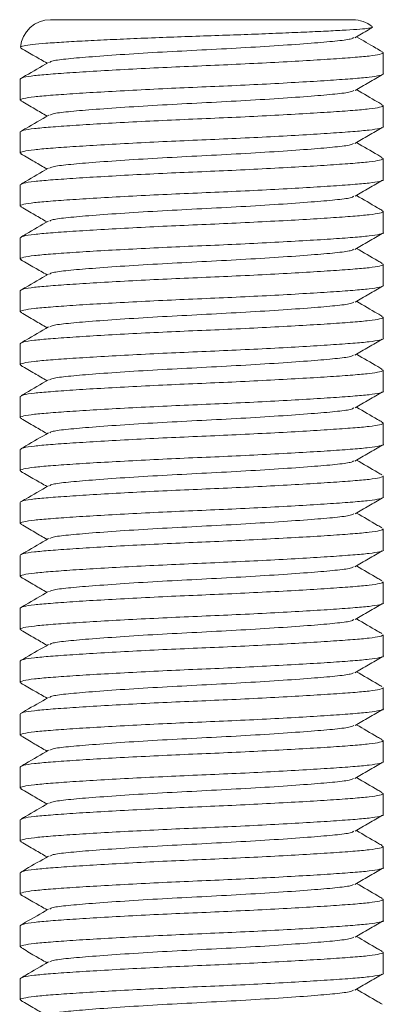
# Model space of a CAD drawing. Header units: millimetres. Extents: x 0 to 210, y 0 to 297.
# Tile 4 of 9: x 64 to 70, y 157 to 174. Entities that reach past the tile are written whole.
import ezdxf

# ---------------------------------------------------------------- set-up
doc = ezdxf.new("R2010")
doc.units = ezdxf.units.MM

msp = doc.modelspace()

# ---------------------------------------------------------------- linework, layer by layer
at = {"color": 7, "linetype": 'Continuous', "lineweight": 15}
for p, q in [((64.579, 173.766), (69.579, 173.766)), ((69.903, 173.639), (69.894, 173.646)), ((70.079, 172.872), (70.079, 173.222)), ((64.079, 172.784), (64.079, 172.434)), ((70.079, 171.997), (70.079, 172.347)), ((64.079, 171.909), (64.079, 171.559)), ((70.079, 171.122), (70.079, 171.472)), ((64.079, 171.034), (64.079, 170.684)), ((70.079, 170.247), (70.079, 170.597)), ((64.079, 170.159), (64.079, 169.809)), ((70.079, 169.372), (70.079, 169.722)), ((64.079, 169.284), (64.079, 168.934)), ((70.079, 168.497), (70.079, 168.847)), ((64.079, 168.409), (64.079, 168.059)), ((70.079, 167.622), (70.079, 167.972)), ((64.079, 167.534), (64.079, 167.184)), ((70.079, 166.747), (70.079, 167.097)), ((64.079, 166.659), (64.079, 166.309)), ((70.079, 165.872), (70.079, 166.222)), ((64.079, 165.784), (64.079, 165.434)), ((70.079, 164.997), (70.079, 165.347)), ((64.079, 164.909), (64.079, 164.559)), ((70.079, 164.122), (70.079, 164.472)), ((64.079, 164.034), (64.079, 163.684)), ((70.079, 163.247), (70.079, 163.597)), ((64.079, 163.159), (64.079, 162.809)), ((70.079, 162.372), (70.079, 162.722)), ((64.079, 162.284), (64.079, 161.934)), ((70.079, 161.497), (70.079, 161.847)), ((64.079, 161.409), (64.079, 161.059)), ((70.079, 160.622), (70.079, 160.972)), ((64.079, 160.534), (64.079, 160.184)), ((70.079, 159.747), (70.079, 160.097)), ((64.079, 159.659), (64.079, 159.309)), ((70.079, 158.872), (70.079, 159.222)), ((64.079, 158.784), (64.079, 158.434)), ((70.079, 157.997), (70.079, 158.347)), ((64.079, 157.909), (64.079, 157.559))]:
    msp.add_line(p, q, dxfattribs=at)
for centre, start, end in [((64.579, 173.266), 90, 175.0568), ((69.579, 173.266), 50.3746, 90)]:
    msp.add_arc(centre, 0.5, start, end, dxfattribs=at)
for points, knots in [([(64.087, 173.308), (64.085, 173.31), (64.073, 173.319), (64.133, 173.335), (64.269, 173.357), (64.494, 173.376), (64.786, 173.395), (65.146, 173.416), (65.556, 173.436), (66.011, 173.456), (66.49, 173.475), (66.988, 173.493), (67.482, 173.509), (67.967, 173.527), (68.416, 173.545), (68.828, 173.562), (69.183, 173.579), (69.48, 173.594), (69.703, 173.608), (69.851, 173.623), (69.882, 173.632), (69.896, 173.637)], [0, 0, 0, 0, 0.010822, 0.065991, 0.122757, 0.178005, 0.234858, 0.289986, 0.346733, 0.401521, 0.457899, 0.512686, 0.569072, 0.623537, 0.679626, 0.733355, 0.788646, 0.842323, 0.897566, 0.950858, 1, 1, 1, 1]), ([(69.609, 173.468), (69.685, 173.512), (69.781, 173.568), (69.877, 173.624), (69.897, 173.635)], [0, 0, 0, 0, 0.792829, 1, 1, 1, 1]), ([(69.588, 173.469), (69.576, 173.461), (69.544, 173.441), (69.303, 173.411), (68.904, 173.377), (68.366, 173.338), (67.742, 173.3), (67.079, 173.265), (66.416, 173.231), (65.791, 173.193), (65.254, 173.154), (64.854, 173.12), (64.608, 173.089), (64.576, 173.068), (64.562, 173.059)], [0, 0, 0, 0, 0.053458, 0.14074, 0.228022, 0.318402, 0.408782, 0.496064, 0.583346, 0.673726, 0.764107, 0.851389, 0.938671, 1, 1, 1, 1]), ([(70.062, 173.238), (70.028, 173.258), (69.886, 173.34), (69.744, 173.422), (69.637, 173.484)], [0, 0, 0, 0, 0.242292, 1, 1, 1, 1]), ([(70.06, 173.234), (70.068, 173.23), (70.096, 173.216), (70.036, 173.193), (69.867, 173.165), (69.59, 173.141), (69.22, 173.114), (68.759, 173.086), (68.229, 173.057), (67.66, 173.028), (67.079, 173.003), (66.497, 172.978), (65.929, 172.95), (65.398, 172.92), (64.938, 172.892), (64.567, 172.865), (64.293, 172.841), (64.114, 172.813), (64.091, 172.794), (64.079, 172.784)], [0, 0, 0, 0, 0.025635, 0.087757, 0.148655, 0.20757, 0.26781, 0.329655, 0.391916, 0.453352, 0.512819, 0.572286, 0.633722, 0.695982, 0.757828, 0.818067, 0.876983, 0.937881, 1, 1, 1, 1]), ([(64.089, 173.297), (64.165, 173.253), (64.309, 173.17), (64.453, 173.086), (64.521, 173.047)], [0, 0, 0, 0, 0.52816, 1, 1, 1, 1]), ([(64.543, 173.059), (64.417, 172.986), (64.269, 172.9), (64.12, 172.814), (64.097, 172.801)], [0, 0, 0, 0, 0.846726, 1, 1, 1, 1]), ([(64.105, 172.422), (64.094, 172.426), (64.058, 172.44), (64.123, 172.463), (64.291, 172.491), (64.568, 172.515), (64.938, 172.542), (65.398, 172.57), (65.929, 172.599), (66.497, 172.628), (67.079, 172.653), (67.66, 172.678), (68.229, 172.706), (68.759, 172.736), (69.22, 172.764), (69.59, 172.791), (69.868, 172.815), (70.03, 172.843), (70.099, 172.862), (70.079, 172.872), (70.079, 172.872)], [0, 0, 0, 0, 0.026554, 0.088617, 0.149457, 0.208317, 0.268499, 0.330286, 0.392487, 0.453865, 0.513276, 0.572687, 0.634064, 0.696266, 0.758053, 0.818235, 0.877095, 0.937935, 0.999998, 1, 1, 1, 1]), ([(69.615, 172.597), (69.691, 172.641), (69.843, 172.729), (69.995, 172.817), (70.071, 172.861)], [0, 0, 0, 0, 0.499884, 1, 1, 1, 1]), ([(69.596, 172.597), (69.582, 172.588), (69.55, 172.567), (69.304, 172.536), (68.903, 172.502), (68.366, 172.463), (67.741, 172.425), (67.079, 172.39), (66.416, 172.356), (65.791, 172.318), (65.254, 172.279), (64.855, 172.245), (64.614, 172.215), (64.582, 172.195), (64.57, 172.187)], [0, 0, 0, 0, 0.061479, 0.148736, 0.235992, 0.326346, 0.4167, 0.503957, 0.591214, 0.681568, 0.771922, 0.859179, 0.946436, 1, 1, 1, 1]), ([(70.057, 172.366), (70.034, 172.379), (69.894, 172.46), (69.754, 172.541), (69.637, 172.609)], [0, 0, 0, 0, 0.161127, 1, 1, 1, 1]), ([(64.09, 172.422), (64.166, 172.378), (64.31, 172.294), (64.453, 172.211), (64.521, 172.172)], [0, 0, 0, 0, 0.528541, 1, 1, 1, 1]), ([(70.053, 172.359), (70.064, 172.355), (70.1, 172.341), (70.035, 172.318), (69.867, 172.29), (69.59, 172.266), (69.22, 172.239), (68.759, 172.211), (68.229, 172.182), (67.66, 172.153), (67.079, 172.128), (66.497, 172.103), (65.929, 172.075), (65.398, 172.045), (64.938, 172.017), (64.567, 171.99), (64.293, 171.966), (64.114, 171.938), (64.091, 171.919), (64.079, 171.909)], [0, 0, 0, 0, 0.026503, 0.08857, 0.149414, 0.208277, 0.268462, 0.330253, 0.392458, 0.453839, 0.513253, 0.572667, 0.634048, 0.696253, 0.758043, 0.818229, 0.877092, 0.937936, 1, 1, 1, 1]), ([(64.549, 172.188), (64.423, 172.115), (64.275, 172.029), (64.126, 171.943), (64.104, 171.93)], [0, 0, 0, 0, 0.848283, 1, 1, 1, 1]), ([(64.103, 171.547), (64.093, 171.551), (64.058, 171.565), (64.123, 171.588), (64.291, 171.616), (64.568, 171.64), (64.938, 171.667), (65.398, 171.695), (65.929, 171.724), (66.497, 171.753), (67.079, 171.778), (67.66, 171.803), (68.229, 171.831), (68.759, 171.861), (69.22, 171.889), (69.59, 171.916), (69.868, 171.94), (70.03, 171.968), (70.099, 171.987), (70.079, 171.997), (70.079, 171.997)], [0, 0, 0, 0, 0.025216, 0.087364, 0.148288, 0.207229, 0.267494, 0.329365, 0.391652, 0.453114, 0.512607, 0.572099, 0.633561, 0.695848, 0.75772, 0.817985, 0.876926, 0.93785, 0.999998, 1, 1, 1, 1]), ([(69.609, 171.718), (69.685, 171.762), (69.837, 171.851), (69.99, 171.939), (70.066, 171.983)], [0, 0, 0, 0, 0.499868, 1, 1, 1, 1]), ([(69.588, 171.719), (69.576, 171.711), (69.544, 171.691), (69.303, 171.661), (68.904, 171.627), (68.366, 171.588), (67.742, 171.55), (67.079, 171.515), (66.416, 171.481), (65.791, 171.443), (65.254, 171.404), (64.854, 171.37), (64.608, 171.339), (64.576, 171.318), (64.563, 171.309)], [0, 0, 0, 0, 0.053463, 0.140759, 0.228056, 0.318451, 0.408846, 0.496142, 0.583438, 0.673833, 0.764228, 0.851525, 0.938821, 1, 1, 1, 1]), ([(70.058, 171.49), (70.036, 171.503), (69.895, 171.584), (69.755, 171.666), (69.637, 171.734)], [0, 0, 0, 0, 0.1607766, 1, 1, 1, 1]), ([(70.054, 171.484), (70.065, 171.48), (70.1, 171.466), (70.035, 171.443), (69.867, 171.415), (69.59, 171.391), (69.22, 171.364), (68.759, 171.336), (68.229, 171.307), (67.66, 171.278), (67.079, 171.253), (66.497, 171.228), (65.929, 171.2), (65.398, 171.17), (64.938, 171.142), (64.567, 171.115), (64.293, 171.091), (64.114, 171.063), (64.091, 171.044), (64.079, 171.034)], [0, 0, 0, 0, 0.025333, 0.087474, 0.148391, 0.207325, 0.267583, 0.329447, 0.391727, 0.453182, 0.512668, 0.572153, 0.633608, 0.695888, 0.757753, 0.818011, 0.876944, 0.937862, 1, 1, 1, 1]), ([(64.089, 171.547), (64.165, 171.503), (64.309, 171.42), (64.453, 171.336), (64.521, 171.297)], [0, 0, 0, 0, 0.528205, 1, 1, 1, 1]), ([(64.543, 171.309), (64.417, 171.236), (64.269, 171.15), (64.12, 171.064), (64.097, 171.051)], [0, 0, 0, 0, 0.846758, 1, 1, 1, 1]), ([(64.105, 170.672), (64.094, 170.676), (64.058, 170.69), (64.123, 170.713), (64.291, 170.741), (64.568, 170.765), (64.938, 170.792), (65.398, 170.82), (65.929, 170.849), (66.497, 170.878), (67.079, 170.903), (67.66, 170.928), (68.229, 170.956), (68.759, 170.986), (69.22, 171.014), (69.59, 171.041), (69.868, 171.065), (70.03, 171.093), (70.099, 171.112), (70.079, 171.122), (70.079, 171.122)], [0, 0, 0, 0, 0.026517, 0.088582, 0.149425, 0.208287, 0.268471, 0.330261, 0.392464, 0.453844, 0.513257, 0.57267, 0.634051, 0.696254, 0.758043, 0.818228, 0.87709, 0.937933, 0.999998, 1, 1, 1, 1]), ([(69.615, 170.847), (69.691, 170.891), (69.843, 170.979), (69.995, 171.067), (70.071, 171.111)], [0, 0, 0, 0, 0.499883, 1, 1, 1, 1]), ([(69.596, 170.847), (69.582, 170.838), (69.55, 170.817), (69.304, 170.786), (68.903, 170.752), (68.366, 170.713), (67.741, 170.675), (67.079, 170.64), (66.416, 170.606), (65.791, 170.568), (65.254, 170.529), (64.855, 170.495), (64.614, 170.465), (64.582, 170.445), (64.57, 170.437)], [0, 0, 0, 0, 0.061467, 0.14871, 0.235953, 0.326292, 0.416632, 0.503874, 0.591117, 0.681457, 0.771796, 0.859039, 0.946281, 1, 1, 1, 1]), ([(70.057, 170.616), (70.034, 170.629), (69.894, 170.71), (69.754, 170.791), (69.637, 170.859)], [0, 0, 0, 0, 0.161134, 1, 1, 1, 1]), ([(64.09, 170.672), (64.166, 170.628), (64.31, 170.544), (64.453, 170.461), (64.521, 170.422)], [0, 0, 0, 0, 0.528507, 1, 1, 1, 1]), ([(70.053, 170.609), (70.064, 170.605), (70.1, 170.591), (70.035, 170.568), (69.867, 170.54), (69.59, 170.516), (69.22, 170.489), (68.759, 170.461), (68.229, 170.432), (67.66, 170.403), (67.079, 170.378), (66.497, 170.353), (65.929, 170.325), (65.398, 170.295), (64.938, 170.267), (64.567, 170.24), (64.293, 170.216), (64.114, 170.188), (64.091, 170.169), (64.079, 170.159)], [0, 0, 0, 0, 0.026659, 0.088715, 0.14955, 0.208403, 0.268579, 0.33036, 0.392555, 0.453926, 0.513331, 0.572735, 0.634107, 0.696302, 0.758082, 0.818258, 0.877112, 0.937946, 1, 1, 1, 1]), ([(64.548, 170.437), (64.423, 170.365), (64.274, 170.279), (64.126, 170.193), (64.104, 170.18)], [0, 0, 0, 0, 0.848281, 1, 1, 1, 1]), ([(64.103, 169.797), (64.093, 169.801), (64.058, 169.815), (64.123, 169.838), (64.291, 169.866), (64.568, 169.89), (64.938, 169.917), (65.398, 169.945), (65.929, 169.974), (66.497, 170.003), (67.079, 170.028), (67.66, 170.053), (68.229, 170.081), (68.759, 170.111), (69.22, 170.139), (69.59, 170.166), (69.868, 170.19), (70.03, 170.218), (70.099, 170.237), (70.079, 170.247), (70.079, 170.247)], [0, 0, 0, 0, 0.02525, 0.087395, 0.148317, 0.207256, 0.267519, 0.329389, 0.391673, 0.453133, 0.512624, 0.572114, 0.633574, 0.695859, 0.757728, 0.817991, 0.87693, 0.937852, 0.999998, 1, 1, 1, 1]), ([(69.609, 169.968), (69.685, 170.012), (69.837, 170.101), (69.99, 170.189), (70.066, 170.233)], [0, 0, 0, 0, 0.499868, 1, 1, 1, 1]), ([(69.588, 169.969), (69.576, 169.961), (69.544, 169.941), (69.303, 169.911), (68.904, 169.877), (68.366, 169.838), (67.742, 169.8), (67.079, 169.765), (66.416, 169.731), (65.791, 169.693), (65.254, 169.654), (64.854, 169.62), (64.608, 169.589), (64.576, 169.568), (64.563, 169.559)], [0, 0, 0, 0, 0.053471, 0.140786, 0.2281, 0.318514, 0.408928, 0.496243, 0.583558, 0.673972, 0.764386, 0.8517, 0.939015, 1, 1, 1, 1]), ([(70.059, 169.74), (70.036, 169.753), (69.895, 169.834), (69.755, 169.916), (69.637, 169.984)], [0, 0, 0, 0, 0.160781, 1, 1, 1, 1]), ([(70.055, 169.733), (70.065, 169.729), (70.1, 169.716), (70.035, 169.693), (69.867, 169.665), (69.59, 169.641), (69.22, 169.614), (68.759, 169.586), (68.229, 169.557), (67.66, 169.528), (67.079, 169.503), (66.497, 169.478), (65.929, 169.45), (65.398, 169.42), (64.938, 169.392), (64.567, 169.365), (64.293, 169.341), (64.114, 169.313), (64.091, 169.294), (64.079, 169.284)], [0, 0, 0, 0, 0.024862, 0.087033, 0.14798, 0.206942, 0.267229, 0.329123, 0.391433, 0.452918, 0.512432, 0.571947, 0.633431, 0.695741, 0.757636, 0.817923, 0.876885, 0.937832, 1, 1, 1, 1]), ([(64.089, 169.797), (64.165, 169.753), (64.309, 169.67), (64.453, 169.586), (64.521, 169.547)], [0, 0, 0, 0, 0.528251, 1, 1, 1, 1]), ([(64.543, 169.559), (64.417, 169.486), (64.269, 169.4), (64.12, 169.314), (64.097, 169.301)], [0, 0, 0, 0, 0.846806, 1, 1, 1, 1]), ([(64.105, 168.922), (64.094, 168.926), (64.058, 168.94), (64.123, 168.963), (64.291, 168.991), (64.568, 169.015), (64.938, 169.042), (65.398, 169.07), (65.929, 169.099), (66.497, 169.128), (67.079, 169.153), (67.66, 169.178), (68.229, 169.206), (68.759, 169.236), (69.22, 169.264), (69.59, 169.291), (69.868, 169.315), (70.03, 169.343), (70.099, 169.362), (70.079, 169.372), (70.079, 169.372)], [0, 0, 0, 0, 0.02648, 0.088547, 0.149392, 0.208256, 0.268443, 0.330235, 0.392441, 0.453823, 0.513239, 0.572654, 0.634036, 0.696243, 0.758034, 0.818221, 0.877085, 0.93793, 0.999998, 1, 1, 1, 1]), ([(69.615, 169.097), (69.691, 169.141), (69.843, 169.229), (69.995, 169.317), (70.071, 169.361)], [0, 0, 0, 0, 0.499883, 1, 1, 1, 1]), ([(69.596, 169.097), (69.582, 169.088), (69.55, 169.067), (69.304, 169.036), (68.903, 169.002), (68.366, 168.963), (67.741, 168.925), (67.079, 168.89), (66.416, 168.856), (65.791, 168.818), (65.254, 168.779), (64.855, 168.745), (64.614, 168.715), (64.582, 168.695), (64.57, 168.687)], [0, 0, 0, 0, 0.0614518, 0.1486748, 0.2358979, 0.3262171, 0.4165364, 0.5037595, 0.5909825, 0.6813018, 0.771621, 0.8588441, 0.9460672, 1, 1, 1, 1]), ([(70.057, 168.866), (70.034, 168.879), (69.894, 168.96), (69.754, 169.041), (69.637, 169.109)], [0, 0, 0, 0, 0.161138, 1, 1, 1, 1]), ([(70.053, 168.859), (70.064, 168.855), (70.1, 168.841), (70.035, 168.818), (69.867, 168.79), (69.59, 168.766), (69.22, 168.739), (68.759, 168.711), (68.229, 168.682), (67.66, 168.653), (67.079, 168.628), (66.497, 168.603), (65.929, 168.575), (65.398, 168.545), (64.938, 168.517), (64.567, 168.49), (64.293, 168.466), (64.114, 168.438), (64.091, 168.419), (64.079, 168.409)], [0, 0, 0, 0, 0.026789, 0.088837, 0.149663, 0.208509, 0.268677, 0.330449, 0.392636, 0.453999, 0.513396, 0.572792, 0.634156, 0.696342, 0.758114, 0.818282, 0.877128, 0.937954, 1, 1, 1, 1]), ([(64.09, 168.922), (64.166, 168.878), (64.31, 168.794), (64.453, 168.711), (64.521, 168.672)], [0, 0, 0, 0, 0.528475, 1, 1, 1, 1]), ([(64.548, 168.687), (64.423, 168.614), (64.274, 168.528), (64.126, 168.443), (64.104, 168.43)], [0, 0, 0, 0, 0.848275, 1, 1, 1, 1]), ([(64.103, 168.047), (64.093, 168.051), (64.058, 168.065), (64.123, 168.088), (64.291, 168.116), (64.568, 168.14), (64.938, 168.167), (65.398, 168.195), (65.929, 168.224), (66.497, 168.253), (67.079, 168.278), (67.66, 168.303), (68.229, 168.331), (68.759, 168.361), (69.22, 168.389), (69.59, 168.416), (69.868, 168.44), (70.03, 168.468), (70.099, 168.487), (70.079, 168.497), (70.079, 168.497)], [0, 0, 0, 0, 0.025284, 0.087427, 0.148347, 0.207284, 0.267544, 0.329412, 0.391694, 0.453152, 0.512641, 0.572129, 0.633587, 0.695869, 0.757737, 0.817998, 0.876934, 0.937854, 0.999998, 1, 1, 1, 1]), ([(69.609, 168.218), (69.685, 168.262), (69.837, 168.351), (69.99, 168.439), (70.066, 168.483)], [0, 0, 0, 0, 0.499869, 1, 1, 1, 1]), ([(69.588, 168.219), (69.576, 168.211), (69.544, 168.191), (69.303, 168.161), (68.904, 168.127), (68.366, 168.088), (67.742, 168.05), (67.079, 168.015), (66.416, 167.981), (65.791, 167.943), (65.254, 167.904), (64.854, 167.87), (64.608, 167.839), (64.576, 167.818), (64.563, 167.809)], [0, 0, 0, 0, 0.053482, 0.140819, 0.228155, 0.318592, 0.409029, 0.496366, 0.583703, 0.67414, 0.764577, 0.851913, 0.93925, 1, 1, 1, 1]), ([(70.059, 167.989), (70.036, 168.003), (69.896, 168.084), (69.755, 168.166), (69.637, 168.234)], [0, 0, 0, 0, 0.160798, 1, 1, 1, 1]), ([(64.089, 168.047), (64.165, 168.003), (64.309, 167.92), (64.453, 167.836), (64.521, 167.797)], [0, 0, 0, 0, 0.528299, 1, 1, 1, 1]), ([(70.055, 167.983), (70.065, 167.979), (70.1, 167.966), (70.034, 167.943), (69.867, 167.915), (69.59, 167.891), (69.22, 167.864), (68.759, 167.836), (68.229, 167.807), (67.66, 167.778), (67.079, 167.753), (66.497, 167.728), (65.929, 167.7), (65.398, 167.67), (64.938, 167.642), (64.567, 167.615), (64.293, 167.591), (64.114, 167.563), (64.091, 167.544), (64.079, 167.534)], [0, 0, 0, 0, 0.024433, 0.086631, 0.147605, 0.206593, 0.266907, 0.328828, 0.391166, 0.452677, 0.512218, 0.571758, 0.63327, 0.695607, 0.757529, 0.817843, 0.876831, 0.937804, 1, 1, 1, 1]), ([(64.543, 167.809), (64.417, 167.737), (64.269, 167.65), (64.12, 167.564), (64.098, 167.551)], [0, 0, 0, 0, 0.846867, 1, 1, 1, 1]), ([(64.104, 167.172), (64.094, 167.176), (64.058, 167.19), (64.123, 167.213), (64.291, 167.241), (64.568, 167.265), (64.938, 167.292), (65.398, 167.32), (65.929, 167.349), (66.497, 167.378), (67.079, 167.403), (67.66, 167.428), (68.229, 167.456), (68.759, 167.486), (69.22, 167.514), (69.59, 167.541), (69.868, 167.565), (70.03, 167.593), (70.099, 167.612), (70.079, 167.622), (70.079, 167.622)], [0, 0, 0, 0, 0.026442, 0.088512, 0.149359, 0.208226, 0.268415, 0.330209, 0.392417, 0.453802, 0.51322, 0.572638, 0.634022, 0.696231, 0.758025, 0.818214, 0.87708, 0.937928, 0.999998, 1, 1, 1, 1]), ([(69.615, 167.347), (69.691, 167.391), (69.843, 167.479), (69.995, 167.567), (70.071, 167.611)], [0, 0, 0, 0, 0.499883, 1, 1, 1, 1]), ([(69.596, 167.347), (69.582, 167.338), (69.55, 167.317), (69.304, 167.286), (68.903, 167.252), (68.366, 167.213), (67.741, 167.175), (67.079, 167.14), (66.416, 167.106), (65.791, 167.068), (65.254, 167.029), (64.855, 166.995), (64.613, 166.965), (64.582, 166.945), (64.569, 166.937)], [0, 0, 0, 0, 0.061432, 0.14863, 0.235828, 0.326121, 0.416414, 0.503612, 0.59081, 0.681103, 0.771396, 0.858594, 0.945792, 1, 1, 1, 1]), ([(70.057, 167.116), (70.034, 167.129), (69.894, 167.21), (69.754, 167.291), (69.637, 167.359)], [0, 0, 0, 0, 0.1611384, 1, 1, 1, 1]), ([(70.053, 167.109), (70.064, 167.105), (70.1, 167.091), (70.035, 167.068), (69.867, 167.04), (69.59, 167.016), (69.22, 166.989), (68.759, 166.961), (68.229, 166.932), (67.66, 166.903), (67.079, 166.878), (66.497, 166.853), (65.929, 166.825), (65.398, 166.795), (64.938, 166.767), (64.567, 166.74), (64.293, 166.716), (64.114, 166.688), (64.091, 166.669), (64.079, 166.659)], [0, 0, 0, 0, 0.026891, 0.088933, 0.149752, 0.208592, 0.268754, 0.330519, 0.3927, 0.454056, 0.513447, 0.572837, 0.634194, 0.696374, 0.75814, 0.818302, 0.877141, 0.937961, 1, 1, 1, 1]), ([(64.09, 167.172), (64.166, 167.128), (64.31, 167.044), (64.453, 166.961), (64.521, 166.922)], [0, 0, 0, 0, 0.528445, 1, 1, 1, 1]), ([(64.548, 166.937), (64.422, 166.864), (64.274, 166.778), (64.126, 166.692), (64.103, 166.679)], [0, 0, 0, 0, 0.848264, 1, 1, 1, 1]), ([(64.103, 166.297), (64.093, 166.301), (64.058, 166.315), (64.123, 166.338), (64.291, 166.366), (64.568, 166.39), (64.938, 166.417), (65.398, 166.445), (65.929, 166.474), (66.497, 166.503), (67.079, 166.528), (67.66, 166.553), (68.229, 166.581), (68.759, 166.611), (69.22, 166.639), (69.59, 166.666), (69.868, 166.69), (70.03, 166.718), (70.099, 166.737), (70.079, 166.747), (70.079, 166.747)], [0, 0, 0, 0, 0.025318, 0.087459, 0.148377, 0.207311, 0.26757, 0.329435, 0.391716, 0.453171, 0.512658, 0.572144, 0.6336, 0.69588, 0.757745, 0.818004, 0.876938, 0.937856, 0.999998, 1, 1, 1, 1]), ([(69.609, 166.468), (69.685, 166.512), (69.837, 166.601), (69.99, 166.689), (70.066, 166.733)], [0, 0, 0, 0, 0.499869, 1, 1, 1, 1]), ([(69.588, 166.469), (69.576, 166.461), (69.544, 166.441), (69.303, 166.411), (68.904, 166.377), (68.366, 166.338), (67.742, 166.3), (67.079, 166.265), (66.416, 166.231), (65.791, 166.193), (65.254, 166.154), (64.854, 166.12), (64.609, 166.089), (64.576, 166.068), (64.563, 166.059)], [0, 0, 0, 0, 0.053496, 0.140858, 0.22822, 0.318684, 0.409147, 0.49651, 0.583872, 0.674335, 0.764799, 0.852161, 0.939524, 1, 1, 1, 1]), ([(70.059, 166.239), (70.037, 166.252), (69.896, 166.334), (69.755, 166.416), (69.637, 166.484)], [0, 0, 0, 0, 0.160823, 1, 1, 1, 1]), ([(64.089, 166.297), (64.165, 166.253), (64.309, 166.17), (64.453, 166.086), (64.521, 166.047)], [0, 0, 0, 0, 0.528348, 1, 1, 1, 1]), ([(70.079, 166.222), (70.079, 166.212), (70.059, 166.202), (69.979, 166.183), (69.921, 166.174), (69.809, 166.161), (69.767, 166.157), (69.678, 166.149), (69.63, 166.145), (69.472, 166.132), (69.349, 166.124), (69.071, 166.105), (68.916, 166.095), (68.583, 166.076), (68.404, 166.066), (68.034, 166.047), (67.843, 166.037), (67.459, 166.019), (67.266, 166.011), (66.891, 165.995), (66.699, 165.987), (66.315, 165.969), (66.124, 165.959), (65.754, 165.94), (65.575, 165.93), (65.242, 165.911), (65.087, 165.901), (64.809, 165.882), (64.686, 165.874), (64.528, 165.861), (64.48, 165.857), (64.39, 165.849), (64.349, 165.845), (64.237, 165.832), (64.178, 165.823), (64.099, 165.804), (64.079, 165.794), (64.079, 165.784)], [0, 0, 0, 0, 0.0625, 0.0625, 0.125, 0.125, 0.15625, 0.15625, 0.1875, 0.1875, 0.25, 0.25, 0.3125, 0.3125, 0.375, 0.375, 0.4375, 0.4375, 0.5, 0.5, 0.5625, 0.5625, 0.625, 0.625, 0.6875, 0.6875, 0.75, 0.75, 0.8125, 0.8125, 0.84375, 0.84375, 0.875, 0.875, 0.9375, 0.9375, 1, 1, 1, 1]), ([(64.544, 166.06), (64.418, 165.987), (64.269, 165.9), (64.121, 165.814), (64.098, 165.801)], [0, 0, 0, 0, 0.846942, 1, 1, 1, 1]), ([(64.104, 165.422), (64.094, 165.426), (64.058, 165.44), (64.123, 165.463), (64.291, 165.491), (64.568, 165.515), (64.938, 165.542), (65.398, 165.57), (65.929, 165.599), (66.497, 165.628), (67.079, 165.653), (67.66, 165.678), (68.229, 165.706), (68.759, 165.736), (69.22, 165.764), (69.59, 165.791), (69.868, 165.815), (70.03, 165.843), (70.099, 165.862), (70.079, 165.872), (70.079, 165.872)], [0, 0, 0, 0, 0.026404, 0.088476, 0.149326, 0.208195, 0.268387, 0.330183, 0.392394, 0.453781, 0.513201, 0.572621, 0.634008, 0.696219, 0.758015, 0.818207, 0.877076, 0.937926, 0.999998, 1, 1, 1, 1]), ([(69.615, 165.597), (69.691, 165.641), (69.843, 165.729), (69.995, 165.817), (70.071, 165.861)], [0, 0, 0, 0, 0.499883, 1, 1, 1, 1]), ([(69.596, 165.597), (69.582, 165.588), (69.55, 165.567), (69.304, 165.536), (68.903, 165.502), (68.366, 165.463), (67.741, 165.425), (67.079, 165.39), (66.416, 165.356), (65.791, 165.318), (65.254, 165.279), (64.855, 165.245), (64.613, 165.215), (64.581, 165.195), (64.569, 165.187)], [0, 0, 0, 0, 0.061409, 0.148578, 0.235747, 0.326011, 0.416274, 0.503443, 0.590613, 0.680876, 0.77114, 0.858309, 0.945478, 1, 1, 1, 1]), ([(70.057, 165.366), (70.034, 165.379), (69.894, 165.46), (69.754, 165.541), (69.637, 165.609)], [0, 0, 0, 0, 0.161135, 1, 1, 1, 1]), ([(64.09, 165.422), (64.166, 165.378), (64.31, 165.294), (64.453, 165.211), (64.521, 165.172)], [0, 0, 0, 0, 0.528414, 1, 1, 1, 1]), ([(70.079, 165.347), (70.079, 165.337), (70.059, 165.327), (69.979, 165.308), (69.921, 165.299), (69.809, 165.286), (69.767, 165.282), (69.678, 165.274), (69.63, 165.27), (69.472, 165.257), (69.349, 165.249), (69.071, 165.23), (68.916, 165.22), (68.583, 165.201), (68.404, 165.191), (68.034, 165.172), (67.843, 165.162), (67.459, 165.144), (67.266, 165.136), (66.891, 165.12), (66.699, 165.112), (66.315, 165.094), (66.124, 165.084), (65.754, 165.065), (65.575, 165.055), (65.242, 165.036), (65.087, 165.026), (64.809, 165.007), (64.686, 164.999), (64.528, 164.986), (64.48, 164.982), (64.39, 164.974), (64.349, 164.97), (64.237, 164.957), (64.178, 164.948), (64.099, 164.929), (64.079, 164.919), (64.079, 164.909)], [0, 0, 0, 0, 0.0625, 0.0625, 0.125, 0.125, 0.15625, 0.15625, 0.1875, 0.1875, 0.25, 0.25, 0.3125, 0.3125, 0.375, 0.375, 0.4375, 0.4375, 0.5, 0.5, 0.5625, 0.5625, 0.625, 0.625, 0.6875, 0.6875, 0.75, 0.75, 0.8125, 0.8125, 0.84375, 0.84375, 0.875, 0.875, 0.9375, 0.9375, 1, 1, 1, 1]), ([(64.548, 165.187), (64.422, 165.114), (64.274, 165.028), (64.126, 164.942), (64.103, 164.929)], [0, 0, 0, 0, 0.848247, 1, 1, 1, 1]), ([(64.103, 164.547), (64.093, 164.551), (64.058, 164.565), (64.123, 164.588), (64.291, 164.616), (64.568, 164.64), (64.938, 164.667), (65.398, 164.695), (65.929, 164.724), (66.497, 164.753), (67.079, 164.778), (67.66, 164.803), (68.229, 164.831), (68.759, 164.861), (69.22, 164.889), (69.59, 164.916), (69.868, 164.94), (70.03, 164.968), (70.099, 164.987), (70.079, 164.997), (70.079, 164.997)], [0, 0, 0, 0, 0.0253515, 0.0874907, 0.1484064, 0.2073389, 0.2675955, 0.3294586, 0.3917368, 0.4531903, 0.5126746, 0.5721588, 0.6336123, 0.6958905, 0.7577536, 0.8180102, 0.8769427, 0.9378584, 0.9999977, 1, 1, 1, 1]), ([(69.609, 164.718), (69.685, 164.762), (69.837, 164.851), (69.99, 164.939), (70.066, 164.983)], [0, 0, 0, 0, 0.499869, 1, 1, 1, 1]), ([(69.588, 164.719), (69.576, 164.711), (69.544, 164.691), (69.303, 164.661), (68.904, 164.627), (68.366, 164.588), (67.742, 164.55), (67.079, 164.515), (66.416, 164.481), (65.791, 164.443), (65.254, 164.404), (64.854, 164.37), (64.609, 164.339), (64.577, 164.318), (64.564, 164.31)], [0, 0, 0, 0, 0.053512, 0.140903, 0.228294, 0.318788, 0.409281, 0.496672, 0.584063, 0.674557, 0.76505, 0.852442, 0.939833, 1, 1, 1, 1]), ([(70.06, 164.489), (70.037, 164.502), (69.896, 164.584), (69.755, 164.666), (69.637, 164.734)], [0, 0, 0, 0, 0.160855, 1, 1, 1, 1]), ([(70.079, 164.472), (70.079, 164.462), (70.059, 164.452), (69.979, 164.433), (69.921, 164.424), (69.809, 164.411), (69.767, 164.407), (69.678, 164.399), (69.63, 164.395), (69.472, 164.382), (69.349, 164.374), (69.071, 164.355), (68.916, 164.345), (68.583, 164.326), (68.404, 164.316), (68.034, 164.297), (67.843, 164.287), (67.459, 164.269), (67.266, 164.261), (66.891, 164.245), (66.699, 164.237), (66.315, 164.219), (66.124, 164.209), (65.754, 164.19), (65.575, 164.18), (65.242, 164.161), (65.087, 164.151), (64.809, 164.132), (64.686, 164.124), (64.528, 164.111), (64.48, 164.107), (64.39, 164.099), (64.349, 164.095), (64.237, 164.082), (64.178, 164.073), (64.099, 164.054), (64.079, 164.044), (64.079, 164.034)], [0, 0, 0, 0, 0.0625, 0.0625, 0.125, 0.125, 0.15625, 0.15625, 0.1875, 0.1875, 0.25, 0.25, 0.3125, 0.3125, 0.375, 0.375, 0.4375, 0.4375, 0.5, 0.5, 0.5625, 0.5625, 0.625, 0.625, 0.6875, 0.6875, 0.75, 0.75, 0.8125, 0.8125, 0.84375, 0.84375, 0.875, 0.875, 0.9375, 0.9375, 1, 1, 1, 1]), ([(64.089, 164.547), (64.165, 164.503), (64.309, 164.42), (64.453, 164.336), (64.521, 164.297)], [0, 0, 0, 0, 0.528397, 1, 1, 1, 1]), ([(64.544, 164.31), (64.418, 164.237), (64.269, 164.151), (64.121, 164.065), (64.098, 164.051)], [0, 0, 0, 0, 0.8470262, 1, 1, 1, 1]), ([(64.104, 163.672), (64.094, 163.676), (64.058, 163.69), (64.123, 163.713), (64.291, 163.741), (64.568, 163.765), (64.938, 163.792), (65.398, 163.82), (65.929, 163.849), (66.497, 163.878), (67.079, 163.903), (67.66, 163.928), (68.229, 163.956), (68.759, 163.986), (69.22, 164.014), (69.59, 164.041), (69.868, 164.065), (70.03, 164.093), (70.099, 164.112), (70.079, 164.122), (70.079, 164.122)], [0, 0, 0, 0, 0.026366, 0.08844, 0.149293, 0.208164, 0.268358, 0.330157, 0.39237, 0.453759, 0.513182, 0.572604, 0.633994, 0.696207, 0.758006, 0.8182, 0.877071, 0.937923, 0.999998, 1, 1, 1, 1]), ([(69.615, 163.847), (69.691, 163.891), (69.843, 163.979), (69.995, 164.067), (70.071, 164.111)], [0, 0, 0, 0, 0.499882, 1, 1, 1, 1]), ([(69.596, 163.847), (69.582, 163.838), (69.55, 163.817), (69.304, 163.786), (68.903, 163.752), (68.366, 163.713), (67.741, 163.675), (67.079, 163.64), (66.416, 163.606), (65.791, 163.568), (65.254, 163.529), (64.855, 163.495), (64.613, 163.465), (64.581, 163.445), (64.569, 163.437)], [0, 0, 0, 0, 0.061388, 0.148532, 0.235675, 0.325912, 0.416149, 0.503293, 0.590437, 0.680674, 0.770911, 0.858054, 0.945198, 1, 1, 1, 1]), ([(70.057, 163.616), (70.034, 163.629), (69.894, 163.71), (69.754, 163.791), (69.637, 163.859)], [0, 0, 0, 0, 0.161127, 1, 1, 1, 1]), ([(64.09, 163.672), (64.166, 163.628), (64.31, 163.544), (64.453, 163.461), (64.521, 163.422)], [0, 0, 0, 0, 0.528382, 1, 1, 1, 1]), ([(70.079, 163.597), (70.079, 163.587), (70.059, 163.577), (69.979, 163.558), (69.921, 163.549), (69.809, 163.536), (69.767, 163.532), (69.678, 163.524), (69.63, 163.52), (69.472, 163.507), (69.349, 163.499), (69.071, 163.48), (68.916, 163.47), (68.583, 163.451), (68.404, 163.441), (68.034, 163.422), (67.843, 163.412), (67.459, 163.394), (67.266, 163.386), (66.891, 163.37), (66.699, 163.362), (66.315, 163.344), (66.124, 163.334), (65.754, 163.315), (65.575, 163.305), (65.242, 163.286), (65.087, 163.276), (64.809, 163.257), (64.686, 163.249), (64.528, 163.236), (64.48, 163.232), (64.39, 163.224), (64.349, 163.22), (64.237, 163.207), (64.178, 163.198), (64.099, 163.179), (64.079, 163.169), (64.079, 163.159)], [0, 0, 0, 0, 0.0625, 0.0625, 0.125, 0.125, 0.15625, 0.15625, 0.1875, 0.1875, 0.25, 0.25, 0.3125, 0.3125, 0.375, 0.375, 0.4375, 0.4375, 0.5, 0.5, 0.5625, 0.5625, 0.625, 0.625, 0.6875, 0.6875, 0.75, 0.75, 0.8125, 0.8125, 0.84375, 0.84375, 0.875, 0.875, 0.9375, 0.9375, 1, 1, 1, 1]), ([(64.547, 163.437), (64.422, 163.364), (64.274, 163.278), (64.125, 163.192), (64.103, 163.179)], [0, 0, 0, 0, 0.848229, 1, 1, 1, 1]), ([(64.103, 162.797), (64.093, 162.801), (64.058, 162.815), (64.123, 162.838), (64.291, 162.866), (64.568, 162.89), (64.938, 162.917), (65.398, 162.945), (65.929, 162.974), (66.497, 163.003), (67.079, 163.028), (67.66, 163.053), (68.229, 163.081), (68.759, 163.111), (69.22, 163.139), (69.59, 163.166), (69.868, 163.19), (70.03, 163.218), (70.099, 163.237), (70.079, 163.247), (70.079, 163.247)], [0, 0, 0, 0, 0.025385, 0.087522, 0.148436, 0.207367, 0.267621, 0.329482, 0.391758, 0.453209, 0.512692, 0.572174, 0.633625, 0.695901, 0.757762, 0.818017, 0.876947, 0.937861, 0.999998, 1, 1, 1, 1]), ([(69.609, 162.968), (69.685, 163.012), (69.837, 163.101), (69.99, 163.189), (70.066, 163.233)], [0, 0, 0, 0, 0.499869, 1, 1, 1, 1]), ([(69.588, 162.969), (69.576, 162.961), (69.544, 162.941), (69.303, 162.911), (68.904, 162.877), (68.366, 162.838), (67.742, 162.8), (67.079, 162.765), (66.416, 162.731), (65.791, 162.693), (65.254, 162.654), (64.854, 162.62), (64.609, 162.589), (64.577, 162.568), (64.564, 162.56)], [0, 0, 0, 0, 0.05353, 0.140953, 0.228376, 0.318903, 0.409429, 0.496852, 0.584275, 0.674802, 0.765328, 0.852751, 0.940174, 1, 1, 1, 1]), ([(70.06, 162.739), (70.037, 162.752), (69.896, 162.834), (69.755, 162.916), (69.637, 162.984)], [0, 0, 0, 0, 0.16089, 1, 1, 1, 1]), ([(70.079, 162.722), (70.079, 162.712), (70.059, 162.702), (69.979, 162.683), (69.921, 162.674), (69.809, 162.661), (69.767, 162.657), (69.678, 162.649), (69.63, 162.645), (69.472, 162.632), (69.349, 162.624), (69.071, 162.605), (68.916, 162.595), (68.583, 162.576), (68.404, 162.566), (68.034, 162.547), (67.843, 162.537), (67.459, 162.519), (67.266, 162.511), (66.891, 162.495), (66.699, 162.487), (66.315, 162.469), (66.124, 162.459), (65.754, 162.44), (65.575, 162.43), (65.242, 162.411), (65.087, 162.401), (64.809, 162.382), (64.686, 162.374), (64.528, 162.361), (64.48, 162.357), (64.39, 162.349), (64.349, 162.345), (64.237, 162.332), (64.178, 162.323), (64.099, 162.304), (64.079, 162.294), (64.079, 162.284)], [0, 0, 0, 0, 0.0625, 0.0625, 0.125, 0.125, 0.15625, 0.15625, 0.1875, 0.1875, 0.25, 0.25, 0.3125, 0.3125, 0.375, 0.375, 0.4375, 0.4375, 0.5, 0.5, 0.5625, 0.5625, 0.625, 0.625, 0.6875, 0.6875, 0.75, 0.75, 0.8125, 0.8125, 0.84375, 0.84375, 0.875, 0.875, 0.9375, 0.9375, 1, 1, 1, 1]), ([(64.089, 162.797), (64.165, 162.753), (64.309, 162.67), (64.453, 162.586), (64.521, 162.547)], [0, 0, 0, 0, 0.528446, 1, 1, 1, 1]), ([(64.544, 162.56), (64.418, 162.487), (64.27, 162.401), (64.121, 162.315), (64.098, 162.302)], [0, 0, 0, 0, 0.847119, 1, 1, 1, 1]), ([(64.104, 161.922), (64.094, 161.926), (64.058, 161.94), (64.123, 161.963), (64.291, 161.991), (64.568, 162.015), (64.938, 162.042), (65.398, 162.07), (65.929, 162.099), (66.497, 162.128), (67.079, 162.153), (67.66, 162.178), (68.229, 162.206), (68.759, 162.236), (69.22, 162.264), (69.59, 162.291), (69.868, 162.315), (70.03, 162.343), (70.099, 162.362), (70.079, 162.372), (70.079, 162.372)], [0, 0, 0, 0, 0.026327, 0.088404, 0.149259, 0.208133, 0.268329, 0.33013, 0.392346, 0.453738, 0.513163, 0.572587, 0.633979, 0.696195, 0.757996, 0.818192, 0.877066, 0.937921, 0.999998, 1, 1, 1, 1]), ([(69.615, 162.097), (69.691, 162.141), (69.843, 162.229), (69.995, 162.317), (70.071, 162.361)], [0, 0, 0, 0, 0.499882, 1, 1, 1, 1]), ([(69.596, 162.097), (69.582, 162.088), (69.55, 162.067), (69.304, 162.036), (68.903, 162.002), (68.366, 161.963), (67.741, 161.925), (67.079, 161.89), (66.416, 161.856), (65.791, 161.818), (65.254, 161.779), (64.855, 161.745), (64.613, 161.715), (64.581, 161.695), (64.568, 161.687)], [0, 0, 0, 0, 0.061364, 0.148478, 0.235593, 0.325799, 0.416006, 0.50312, 0.590235, 0.680441, 0.770648, 0.857763, 0.944877, 1, 1, 1, 1]), ([(70.056, 161.866), (70.033, 161.879), (69.893, 161.96), (69.754, 162.041), (69.637, 162.109)], [0, 0, 0, 0, 0.161706, 1, 1, 1, 1]), ([(70.052, 161.86), (70.063, 161.855), (70.1, 161.841), (70.035, 161.818), (69.867, 161.79), (69.59, 161.766), (69.22, 161.739), (68.759, 161.711), (68.229, 161.682), (67.66, 161.653), (67.079, 161.628), (66.497, 161.603), (65.929, 161.575), (65.398, 161.545), (64.938, 161.517), (64.567, 161.49), (64.293, 161.466), (64.114, 161.438), (64.091, 161.419), (64.079, 161.409)], [0, 0, 0, 0, 0.0278096, 0.0897924, 0.1505548, 0.209339, 0.2694439, 0.3311513, 0.3932727, 0.4545715, 0.513906, 0.5732405, 0.6345393, 0.6966607, 0.7583681, 0.818473, 0.8772571, 0.9380195, 1, 1, 1, 1]), ([(64.09, 161.922), (64.166, 161.878), (64.31, 161.794), (64.453, 161.711), (64.521, 161.672)], [0, 0, 0, 0, 0.528348, 1, 1, 1, 1]), ([(64.547, 161.687), (64.422, 161.614), (64.273, 161.528), (64.125, 161.442), (64.103, 161.429)], [0, 0, 0, 0, 0.848203, 1, 1, 1, 1]), ([(64.103, 161.047), (64.093, 161.051), (64.058, 161.065), (64.123, 161.088), (64.291, 161.116), (64.568, 161.14), (64.938, 161.167), (65.398, 161.195), (65.929, 161.224), (66.497, 161.253), (67.079, 161.278), (67.66, 161.303), (68.229, 161.331), (68.759, 161.361), (69.22, 161.389), (69.59, 161.416), (69.868, 161.44), (70.03, 161.468), (70.099, 161.487), (70.079, 161.497), (70.079, 161.497)], [0, 0, 0, 0, 0.025419, 0.087554, 0.148466, 0.207394, 0.267647, 0.329505, 0.391779, 0.453228, 0.512709, 0.572189, 0.633638, 0.695912, 0.757771, 0.818023, 0.876951, 0.937863, 0.999998, 1, 1, 1, 1]), ([(69.609, 161.218), (69.685, 161.262), (69.837, 161.351), (69.99, 161.439), (70.066, 161.483)], [0, 0, 0, 0, 0.49987, 1, 1, 1, 1]), ([(69.588, 161.219), (69.576, 161.211), (69.544, 161.191), (69.303, 161.161), (68.904, 161.127), (68.366, 161.088), (67.742, 161.05), (67.079, 161.015), (66.416, 160.981), (65.791, 160.943), (65.254, 160.904), (64.854, 160.87), (64.61, 160.839), (64.577, 160.818), (64.564, 160.81)], [0, 0, 0, 0, 0.05355, 0.141008, 0.228465, 0.319028, 0.40959, 0.497047, 0.584505, 0.675067, 0.765629, 0.853087, 0.940545, 1, 1, 1, 1]), ([(70.06, 160.989), (70.037, 161.002), (69.896, 161.084), (69.755, 161.165), (69.637, 161.234)], [0, 0, 0, 0, 0.160926, 1, 1, 1, 1]), ([(64.089, 161.047), (64.165, 161.003), (64.309, 160.92), (64.453, 160.836), (64.521, 160.797)], [0, 0, 0, 0, 0.528494, 1, 1, 1, 1]), ([(70.057, 160.983), (70.066, 160.979), (70.1, 160.966), (70.034, 160.943), (69.867, 160.915), (69.59, 160.891), (69.22, 160.864), (68.759, 160.836), (68.229, 160.807), (67.66, 160.778), (67.079, 160.753), (66.497, 160.728), (65.929, 160.7), (65.398, 160.67), (64.938, 160.642), (64.567, 160.615), (64.293, 160.591), (64.114, 160.563), (64.091, 160.544), (64.079, 160.534)], [0, 0, 0, 0, 0.02316, 0.085439, 0.146492, 0.205557, 0.26595, 0.327952, 0.390371, 0.451963, 0.511581, 0.571199, 0.632791, 0.69521, 0.757212, 0.817605, 0.87667, 0.937723, 1, 1, 1, 1]), ([(64.544, 160.81), (64.418, 160.737), (64.27, 160.651), (64.121, 160.565), (64.099, 160.552)], [0, 0, 0, 0, 0.847218, 1, 1, 1, 1]), ([(64.104, 160.172), (64.094, 160.176), (64.058, 160.19), (64.123, 160.213), (64.291, 160.241), (64.568, 160.265), (64.938, 160.292), (65.398, 160.32), (65.929, 160.349), (66.497, 160.378), (67.079, 160.403), (67.66, 160.428), (68.229, 160.456), (68.759, 160.486), (69.22, 160.514), (69.59, 160.541), (69.868, 160.565), (70.03, 160.593), (70.099, 160.612), (70.079, 160.622), (70.079, 160.622)], [0, 0, 0, 0, 0.026289, 0.088368, 0.149225, 0.208101, 0.2683, 0.330103, 0.392322, 0.453716, 0.513143, 0.57257, 0.633965, 0.696183, 0.757987, 0.818185, 0.877061, 0.937918, 0.999998, 1, 1, 1, 1]), ([(69.615, 160.347), (69.691, 160.391), (69.843, 160.479), (69.995, 160.567), (70.071, 160.611)], [0, 0, 0, 0, 0.499882, 1, 1, 1, 1]), ([(69.596, 160.347), (69.582, 160.338), (69.55, 160.317), (69.304, 160.286), (68.903, 160.252), (68.366, 160.213), (67.741, 160.175), (67.079, 160.14), (66.416, 160.106), (65.791, 160.068), (65.254, 160.029), (64.855, 159.995), (64.612, 159.965), (64.58, 159.944), (64.568, 159.936)], [0, 0, 0, 0, 0.061337, 0.148418, 0.2355, 0.325672, 0.415845, 0.502926, 0.590008, 0.68018, 0.770353, 0.857434, 0.944515, 1, 1, 1, 1]), ([(70.056, 160.116), (70.033, 160.129), (69.893, 160.21), (69.754, 160.291), (69.637, 160.359)], [0, 0, 0, 0, 0.161775, 1, 1, 1, 1]), ([(70.052, 160.11), (70.063, 160.105), (70.1, 160.091), (70.035, 160.068), (69.867, 160.04), (69.59, 160.016), (69.22, 159.989), (68.759, 159.961), (68.229, 159.932), (67.66, 159.903), (67.079, 159.878), (66.497, 159.853), (65.929, 159.825), (65.398, 159.795), (64.938, 159.767), (64.567, 159.74), (64.293, 159.716), (64.114, 159.688), (64.091, 159.669), (64.079, 159.659)], [0, 0, 0, 0, 0.027899, 0.089876, 0.150633, 0.209412, 0.269511, 0.331213, 0.393329, 0.454622, 0.513951, 0.57328, 0.634573, 0.696689, 0.75839, 0.81849, 0.877268, 0.938025, 1, 1, 1, 1]), ([(64.09, 160.172), (64.166, 160.128), (64.31, 160.044), (64.453, 159.961), (64.521, 159.922)], [0, 0, 0, 0, 0.528314, 1, 1, 1, 1]), ([(64.547, 159.937), (64.421, 159.864), (64.273, 159.778), (64.125, 159.692), (64.102, 159.679)], [0, 0, 0, 0, 0.848169, 1, 1, 1, 1]), ([(64.104, 159.297), (64.093, 159.301), (64.058, 159.315), (64.123, 159.338), (64.291, 159.366), (64.568, 159.39), (64.938, 159.417), (65.398, 159.445), (65.929, 159.474), (66.497, 159.503), (67.079, 159.528), (67.66, 159.553), (68.229, 159.581), (68.759, 159.611), (69.22, 159.639), (69.59, 159.666), (69.868, 159.69), (70.03, 159.718), (70.099, 159.737), (70.079, 159.747), (70.079, 159.747)], [0, 0, 0, 0, 0.025453, 0.087586, 0.148495, 0.207422, 0.267672, 0.329529, 0.3918, 0.453248, 0.512726, 0.572204, 0.633651, 0.695922, 0.757779, 0.818029, 0.876956, 0.937865, 0.999998, 1, 1, 1, 1]), ([(69.609, 159.468), (69.685, 159.512), (69.837, 159.601), (69.99, 159.689), (70.066, 159.733)], [0, 0, 0, 0, 0.49987, 1, 1, 1, 1]), ([(69.588, 159.469), (69.576, 159.461), (69.544, 159.441), (69.303, 159.411), (68.904, 159.377), (68.366, 159.338), (67.742, 159.3), (67.079, 159.265), (66.416, 159.231), (65.791, 159.193), (65.254, 159.154), (64.854, 159.12), (64.61, 159.09), (64.578, 159.069), (64.565, 159.06)], [0, 0, 0, 0, 0.053572, 0.1410665, 0.2285609, 0.3191612, 0.4097614, 0.4972559, 0.5847504, 0.6753506, 0.7659509, 0.8534453, 0.9409398, 1, 1, 1, 1]), ([(70.06, 159.239), (70.038, 159.252), (69.896, 159.334), (69.755, 159.415), (69.637, 159.484)], [0, 0, 0, 0, 0.160961, 1, 1, 1, 1]), ([(70.057, 159.232), (70.066, 159.229), (70.1, 159.216), (70.034, 159.193), (69.867, 159.165), (69.59, 159.141), (69.22, 159.114), (68.759, 159.086), (68.229, 159.057), (67.66, 159.028), (67.079, 159.003), (66.497, 158.978), (65.929, 158.95), (65.398, 158.92), (64.938, 158.892), (64.567, 158.865), (64.293, 158.841), (64.114, 158.813), (64.091, 158.794), (64.079, 158.784)], [0, 0, 0, 0, 0.022955, 0.085248, 0.146314, 0.205391, 0.265796, 0.327812, 0.390243, 0.451848, 0.511479, 0.57111, 0.632715, 0.695146, 0.757162, 0.817567, 0.876644, 0.93771, 1, 1, 1, 1]), ([(64.089, 159.297), (64.165, 159.253), (64.309, 159.17), (64.453, 159.086), (64.521, 159.047)], [0, 0, 0, 0, 0.528541, 1, 1, 1, 1]), ([(64.545, 159.06), (64.419, 158.987), (64.27, 158.901), (64.122, 158.815), (64.099, 158.802)], [0, 0, 0, 0, 0.84732, 1, 1, 1, 1]), ([(64.104, 158.422), (64.094, 158.426), (64.058, 158.44), (64.123, 158.463), (64.291, 158.491), (64.568, 158.515), (64.938, 158.542), (65.398, 158.57), (65.929, 158.599), (66.497, 158.628), (67.079, 158.653), (67.66, 158.678), (68.229, 158.706), (68.759, 158.736), (69.22, 158.764), (69.59, 158.791), (69.868, 158.815), (70.03, 158.843), (70.099, 158.862), (70.079, 158.872), (70.079, 158.872)], [0, 0, 0, 0, 0.02625, 0.088332, 0.149191, 0.208069, 0.268271, 0.330077, 0.392297, 0.453694, 0.513124, 0.572553, 0.63395, 0.696171, 0.757977, 0.818178, 0.877056, 0.937916, 0.999998, 1, 1, 1, 1]), ([(69.615, 158.597), (69.691, 158.641), (69.843, 158.729), (69.995, 158.817), (70.071, 158.861)], [0, 0, 0, 0, 0.499881, 1, 1, 1, 1]), ([(69.596, 158.597), (69.582, 158.588), (69.55, 158.567), (69.304, 158.536), (68.903, 158.502), (68.366, 158.463), (67.741, 158.425), (67.079, 158.39), (66.416, 158.356), (65.791, 158.318), (65.254, 158.279), (64.855, 158.245), (64.612, 158.215), (64.58, 158.194), (64.568, 158.186)], [0, 0, 0, 0, 0.061307, 0.1483518, 0.2353966, 0.3255313, 0.415666, 0.5027108, 0.5897557, 0.6798903, 0.770025, 0.8570698, 0.9441147, 1, 1, 1, 1]), ([(70.056, 158.366), (70.033, 158.379), (69.893, 158.46), (69.754, 158.541), (69.637, 158.609)], [0, 0, 0, 0, 0.161836, 1, 1, 1, 1]), ([(64.09, 158.422), (64.166, 158.378), (64.309, 158.294), (64.453, 158.211), (64.521, 158.172)], [0, 0, 0, 0, 0.528279, 1, 1, 1, 1]), ([(70.052, 158.36), (70.063, 158.355), (70.1, 158.341), (70.035, 158.318), (69.867, 158.29), (69.59, 158.266), (69.22, 158.239), (68.759, 158.211), (68.229, 158.182), (67.66, 158.153), (67.079, 158.128), (66.497, 158.103), (65.929, 158.075), (65.398, 158.045), (64.938, 158.017), (64.567, 157.99), (64.293, 157.966), (64.114, 157.938), (64.091, 157.919), (64.079, 157.909)], [0, 0, 0, 0, 0.027954, 0.089927, 0.150681, 0.209456, 0.269552, 0.33125, 0.393363, 0.454652, 0.513978, 0.573304, 0.634593, 0.696706, 0.758404, 0.8185, 0.877275, 0.938029, 1, 1, 1, 1]), ([(64.547, 158.186), (64.421, 158.114), (64.273, 158.028), (64.125, 157.942), (64.102, 157.929)], [0, 0, 0, 0, 0.848125, 1, 1, 1, 1]), ([(64.104, 157.547), (64.093, 157.551), (64.058, 157.565), (64.123, 157.588), (64.291, 157.616), (64.568, 157.64), (64.938, 157.667), (65.398, 157.695), (65.929, 157.724), (66.497, 157.753), (67.079, 157.778), (67.66, 157.803), (68.229, 157.831), (68.759, 157.861), (69.22, 157.889), (69.59, 157.916), (69.868, 157.94), (70.03, 157.968), (70.099, 157.987), (70.079, 157.997), (70.079, 157.997)], [0, 0, 0, 0, 0.025487, 0.087618, 0.148525, 0.207449, 0.267698, 0.329552, 0.391822, 0.453267, 0.512743, 0.572218, 0.633663, 0.695933, 0.757787, 0.818036, 0.87696, 0.937867, 0.999998, 1, 1, 1, 1]), ([(69.609, 157.718), (69.685, 157.762), (69.837, 157.851), (69.99, 157.939), (70.066, 157.983)], [0, 0, 0, 0, 0.49987, 1, 1, 1, 1]), ([(69.588, 157.719), (69.576, 157.711), (69.544, 157.691), (69.303, 157.661), (68.904, 157.627), (68.366, 157.588), (67.742, 157.55), (67.079, 157.515), (66.416, 157.481), (65.791, 157.443), (65.254, 157.404), (64.854, 157.37), (64.61, 157.34), (64.578, 157.319), (64.565, 157.31)], [0, 0, 0, 0, 0.053596, 0.141129, 0.228663, 0.319304, 0.409944, 0.497478, 0.585012, 0.675652, 0.766293, 0.853827, 0.94136, 1, 1, 1, 1]), ([(70.061, 157.488), (70.038, 157.502), (69.896, 157.583), (69.755, 157.665), (69.637, 157.734)], [0, 0, 0, 0, 0.160994, 1, 1, 1, 1]), ([(64.089, 157.547), (64.165, 157.503), (64.309, 157.42), (64.453, 157.336), (64.521, 157.297)], [0, 0, 0, 0, 0.528586, 1, 1, 1, 1])]:
    msp.add_open_spline(points, degree=3, knots=knots, dxfattribs=at)

doc.saveas('drawing.dxf')
